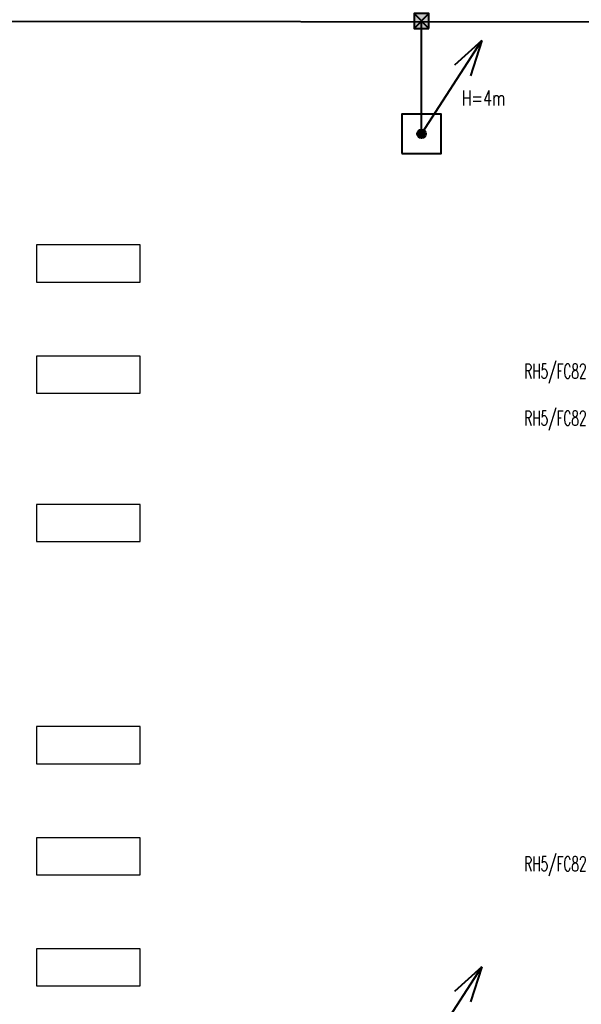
# Model space of a CAD drawing. Header units: millimetres. Extents: x -7955266 to 72030, y -46136 to 9299934.
# Tile 135 of 203: x -5088765 to -5073595, y 6514933 to 6541509. Entities that reach past the tile are written whole.
import ezdxf
from ezdxf.enums import TextEntityAlignment as Align

# ---------------------------------------------------------------- set-up
doc = ezdxf.new("R2010")
doc.units = ezdxf.units.MM
doc.header["$LTSCALE"] = 10
for name, color, linetype, lineweight in [('IE_ATRYBUTY_ BLOCK_1', 7, 'Continuous', 25), ('IE_ATRYBUTY_ BLOCK_2', 7, 'Continuous', 18), ('IE_urzadzenia_nr_obw', 94, 'Continuous', 20), ('IE_zwody', 140, 'Continuous', 40), ('QS Wavin', 94, 'Continuous', 30)]:
    doc.layers.add(name, color=color, linetype=linetype, lineweight=lineweight)
doc.styles.add('ROMANS', font='romans.shx', dxfattribs={"width": 0.8})

# ---------------------------------------------------------------- blocks, each defined once
blk = doc.blocks.new('G$C4A87D2E6')
at = {"layer": 'QS Wavin', "color": 1}
for points in [[(-8651.5, -9886), (-8651.5, -9786), (-8931.5, -9786), (-8931.5, -9886)], [(-8651.5, -10186), (-8651.5, -10086), (-8931.5, -10086), (-8931.5, -10186)], [(-8651.5, -10586), (-8651.5, -10486), (-8931.5, -10486), (-8931.5, -10586)], [(-8651.5, -11186), (-8651.5, -11086), (-8931.5, -11086), (-8931.5, -11186)], [(-8651.5, -11486), (-8651.5, -11386), (-8931.5, -11386), (-8931.5, -11486)], [(-8651.5, -11786), (-8651.5, -11686), (-8931.5, -11686), (-8931.5, -11786)]]:
    blk.add_lwpolyline(points, close=True, dxfattribs=at)
blk = doc.blocks.new('*U17')
h = blk.add_hatch(color=256)
edge = h.paths.add_edge_path()
edge.add_arc((0, 0), 60, 0, 360)
for p, q in [((0, 0), (814, 1260)), ((814, 1260), (443, 925)), ((814, 1260), (660, 784))]:
    blk.add_line(p, q)
blk.add_lwpolyline([(-265, -265), (265, -265), (265, 265), (-265, 265)], close=True)
blk.add_circle((0, 0), 60)
at = {"layer": 'IE_ATRYBUTY_ BLOCK_1', "style": 'ROMANS', "width": 0.7, "flags": 8}
blk.add_attdef('TYP', text='', height=200, dxfattribs=at).set_placement((837, 383), align=Align.CENTER)
at = {"layer": 'IE_ATRYBUTY_ BLOCK_2', "style": 'ROMANS', "width": 0.6, "flags": 8}
for tag, p in [('OPIS1', (837, 166)), ('OPIS2', (837, -34))]:
    blk.add_attdef(tag, text='', height=150, dxfattribs=at).set_placement(p, align=Align.CENTER)
blk = doc.blocks.new('polaczenie_skrecane')
blk.add_hatch(color=256).paths.add_polyline_path([(-100, -100), (100, -100), (100, 100), (-100, 100)])
for p, q in [((100, -100), (-100, 100)), ((100, 100), (-100, -100))]:
    blk.add_line(p, q)
blk.add_lwpolyline([(-100, -100), (100, -100), (100, 100), (-100, 100)], close=True)
at = {"layer": 'IE_ATRYBUTY_ BLOCK_1', "style": 'ROMANS', "width": 0.7, "flags": 8}
blk.add_attdef('TYP', text='', height=200, dxfattribs=at).set_placement((0, 120), align=Align.CENTER)
at = {"layer": 'IE_ATRYBUTY_ BLOCK_2', "style": 'ROMANS', "width": 0.6, "flags": 8}
for tag, p in [('OPIS1', (0, -274)), ('OPIS2', (0, -474))]:
    blk.add_attdef(tag, text='', height=150, dxfattribs=at).set_placement(p, align=Align.CENTER)

msp = doc.modelspace()

# ---------------------------------------------------------------- linework, layer by layer
at = {"layer": 'IE_zwody'}
for p, q in [((-5101421, 6541488, 0), (-5072087, 6541453, 0)), ((-5077911, 6538428), (-5077910, 6541454, 0))]:
    msp.add_line(p, q, dxfattribs=at)

# ---------------------------------------------------------------- block references
at = {"xscale": 10, "yscale": 10, "zscale": 10}
msp.add_blockref('G$C4A87D2E6', (-4998996, 6633288), dxfattribs=at)
at = {"layer": 'IE_zwody', "linetype": 'Continuous', "ltscale": 20, "xscale": 2, "yscale": 2, "zscale": 2, "rotation": 89.99999999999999}
msp.add_blockref('polaczenie_skrecane', (-5077910, 6541474, 0), dxfattribs=at)
at = {"layer": 'IE_zwody'}
ref = msp.add_blockref('*U17', (-5077911, 6538428), dxfattribs=dict(at, xscale=2, yscale=2, zscale=2))
ref.add_attrib('TYP', 'H=4m', dxfattribs={"layer": 'IE_ATRYBUTY_ BLOCK_1', "height": 400, "style": 'ROMANS', "width": 0.7}).set_placement((-5076237, 6539194), align=Align.CENTER)
ref = msp.add_blockref('*U17', (-5077911, 6513428, 0), dxfattribs=dict(at, xscale=2, yscale=2, zscale=2))
ref.add_attrib('TYP', 'H=4m', dxfattribs={"layer": 'IE_ATRYBUTY_ BLOCK_1', "height": 400, "style": 'ROMANS', "width": 0.7}).set_placement((-5076237, 6514195, 0), align=Align.CENTER)

# ---------------------------------------------------------------- texts
at = {"layer": 'IE_urzadzenia_nr_obw', "style": 'ROMANS', "width": 0.6}
for p in [(-5075139, 6531823), (-5075139, 6530555), (-5075139, 6518525)]:
    msp.add_text('RH5/FC82', height=400, dxfattribs=at).set_placement(p)

doc.saveas('drawing.dxf')
